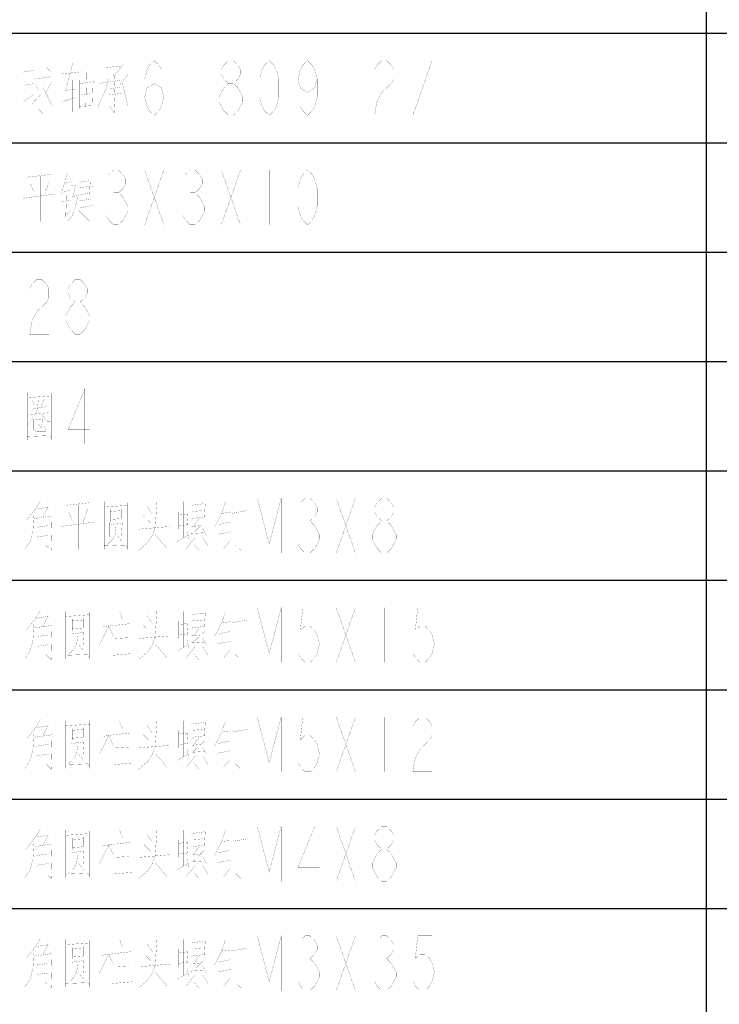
# Model space of a CAD drawing. Header units: millimetres. Extents: x 0 to 8480361154, y -14382841229 to 497.
# Tile 21 of 24: x 678 to 723, y 372 to 435. Entities that reach past the tile are written whole.
import ezdxf

# ---------------------------------------------------------------- set-up
doc = ezdxf.new("R2010")
doc.units = ezdxf.units.MM
doc.header["$LTSCALE"] = 16.335
doc.layers.get('0').update_dxf_attribs({"linetype": 'CONTINUOUS'})
doc.layers.add('040008810005_DXF_TABLE', color=7, linetype='CONTINUOUS')

# ---------------------------------------------------------------- blocks, each defined once
blk = doc.blocks.new('TABLE_BL1', base_point=(609.384, 251.643))
at = {"layer": '040008810005_DXF_TABLE', "color": 2, "linetype": 'Continuous'}
for p, q in [((721.867, 6.643), (721.867, 496.643)), ((634.867, 433.643), (814.867, 433.643)), ((634.867, 426.643), (814.867, 426.643)), ((634.867, 419.643), (814.867, 419.643)), ((634.867, 412.643), (814.867, 412.643)), ((634.867, 405.643), (814.867, 405.643)), ((634.867, 398.643), (814.867, 398.643)), ((634.867, 391.643), (814.867, 391.643)), ((634.867, 384.643), (814.867, 384.643)), ((634.867, 377.643), (814.867, 377.643))]:
    blk.add_line(p, q, dxfattribs=at)
at = {"layer": '040008810005_DXF_TABLE', "color": 5, "linetype": 'Continuous', "const_width": 0.01}
for points in [[(679.45, 428.506), (679.45, 431.723)], [(681.375, 431.78), (680.908, 430.03)], [(682.25, 431.667), (682.192, 429.014)], [(684.467, 431.554), (683.417, 431.441)], [(684.583, 431.667), (684, 430.876), (683.942, 431.046)], [(685.954, 429.559), (686.107, 430.143), (686.567, 430.434), (687.026, 430.143), (687.179, 429.559), (687.026, 428.976), (686.873, 428.684), (686.567, 428.393), (686.26, 428.684), (686.107, 428.976), (685.954, 429.559), (685.954, 430.726), (686.107, 431.309), (686.26, 431.601), (686.567, 431.893), (686.873, 431.601), (687.026, 431.309)], [(689.017, 431.893), (689.017, 428.393)], [(691.313, 430.434), (691.007, 430.726), (690.854, 431.018), (690.854, 431.309), (691.007, 431.601), (691.313, 431.893), (691.62, 431.893), (691.926, 431.601), (692.079, 431.309), (692.079, 431.018), (691.926, 430.726), (691.62, 430.434)], [(693.916, 428.393), (693.61, 428.684), (693.457, 428.976), (693.304, 429.559), (693.304, 430.726), (693.457, 431.309), (693.61, 431.601), (693.916, 431.893), (694.223, 431.601), (694.376, 431.309), (694.529, 430.726), (694.529, 429.559), (694.376, 428.976), (694.223, 428.684), (693.916, 428.393)], [(696.979, 430.726), (696.826, 430.143), (696.367, 429.851), (695.907, 430.143), (695.754, 430.726), (695.907, 431.309), (696.06, 431.601), (696.367, 431.893), (696.673, 431.601), (696.826, 431.309), (696.979, 430.726), (696.979, 429.559), (696.826, 428.976), (696.673, 428.684), (696.367, 428.393), (696.06, 428.684), (695.907, 428.976)], [(700.654, 431.309), (700.807, 431.601), (701.113, 431.893), (701.42, 431.893), (701.726, 431.601), (701.879, 431.309), (701.879, 430.726), (701.726, 430.434), (701.42, 430.143), (701.113, 429.851), (700.807, 429.268), (700.654, 428.393), (701.879, 428.393)], [(703.104, 431.893), (704.329, 431.893), (703.104, 428.393), (704.329, 428.393)], [(678.867, 431.272), (678.167, 431.159)], [(678.517, 431.159), (678.517, 429.522)], [(679.625, 431.497), (679.917, 431.215)], [(680.675, 431.046), (681.725, 431.159)], [(684.875, 430.989), (684.35, 430.368)], [(678.225, 430.312), (678.867, 430.425)], [(680.033, 430.876), (678.925, 430.707)], [(678.983, 430.368), (679.158, 429.973)], [(679.625, 429.804), (679.975, 430.481)], [(681.317, 430.651), (681.317, 428.618)], [(681.783, 428.844), (681.783, 430.651)], [(681.783, 430.425), (682.6, 430.538)], [(682.658, 430.594), (682.6, 428.844)], [(683.65, 430.707), (683.475, 430.086), (682.95, 428.901)], [(683.592, 430.538), (683.067, 430.425)], [(684, 430.876), (684.058, 429.691), (684, 428.562), (683.708, 429.014)], [(683.767, 430.538), (684.35, 430.651)], [(684.525, 430.481), (684.875, 429.014), (685.167, 429.014)], [(691.313, 428.393), (691.007, 428.684), (690.854, 428.976), (690.701, 429.268), (690.701, 429.559), (690.854, 429.851), (691.007, 430.143), (691.313, 430.434), (691.62, 430.434), (691.926, 430.143), (692.079, 429.851), (692.232, 429.559), (692.232, 429.268), (692.079, 428.976), (691.926, 428.684), (691.62, 428.393), (691.313, 428.393)], [(678.867, 429.747), (678.167, 429.239)], [(679.275, 429.691), (678.75, 429.126)], [(679.45, 430.199), (680.033, 429.014), (680.267, 429.014)], [(680.85, 429.973), (681.608, 430.086)], [(681.9, 429.691), (682.483, 429.804)], [(683.592, 429.691), (684.525, 429.804)], [(684.35, 430.199), (683.708, 430.086)], [(698.357, 430.143), (699.276, 430.143)], [(681.608, 429.578), (680.617, 429.239)], [(679.45, 428.506), (679.1, 428.844)], [(681.783, 428.957), (682.6, 429.014)], [(681.025, 424.723), (680.617, 423.368)], [(682.133, 424.667), (682.133, 421.901)], [(683.657, 424.601), (683.963, 424.893), (684.27, 424.893), (684.576, 424.601), (684.729, 424.309), (684.729, 424.018), (684.576, 423.726), (684.27, 423.434), (684.576, 423.143), (684.729, 422.851), (684.882, 422.559), (684.882, 422.268), (684.729, 421.976), (684.576, 421.684), (684.27, 421.393), (683.963, 421.393), (683.657, 421.684), (683.504, 421.976)], [(685.954, 424.893), (687.179, 421.393)], [(685.954, 421.393), (687.179, 424.893)], [(688.557, 424.601), (688.863, 424.893), (689.17, 424.893), (689.476, 424.601), (689.629, 424.309), (689.629, 424.018), (689.476, 423.726), (689.17, 423.434), (689.476, 423.143), (689.629, 422.851), (689.782, 422.559), (689.782, 422.268), (689.629, 421.976), (689.476, 421.684), (689.17, 421.393), (688.863, 421.393), (688.557, 421.684), (688.404, 421.976)], [(690.854, 424.893), (692.079, 421.393)], [(690.854, 421.393), (692.079, 424.893)], [(693.916, 424.893), (693.916, 421.393)], [(696.367, 421.393), (696.06, 421.684), (695.907, 421.976), (695.754, 422.559), (695.754, 423.726), (695.907, 424.309), (696.06, 424.601), (696.367, 424.893), (696.673, 424.601), (696.826, 424.309), (696.979, 423.726), (696.979, 422.559), (696.826, 421.976), (696.673, 421.684), (696.367, 421.393)], [(678.458, 424.441), (679.975, 424.61)], [(678.633, 424.046), (678.867, 423.481)], [(679.275, 424.497), (679.275, 421.618)], [(679.567, 423.368), (679.858, 424.215)], [(680.85, 424.046), (681.258, 424.159)], [(681.55, 423.989), (681.375, 423.199)], [(681.725, 424.102), (682.425, 424.215)], [(682.483, 424.272), (682.425, 423.425)], [(680.267, 423.368), (678.167, 423.086)], [(680.733, 423.481), (681.2, 423.594)], [(680.967, 423.481), (680.908, 421.957)], [(681.2, 423.876), (681.492, 423.933)], [(681.725, 423.764), (682.716, 423.876)], [(682.483, 423.425), (681.783, 423.312)], [(683.963, 423.434), (684.27, 423.434)], [(688.863, 423.434), (689.17, 423.434)], [(680.675, 422.86), (681.2, 422.973)], [(681.725, 423.312), (681.492, 422.465), (681.317, 421.957), (681.025, 421.618)], [(681.317, 423.199), (681.667, 423.256)], [(681.317, 422.747), (682.425, 421.618), (682.716, 421.618)], [(681.783, 422.917), (682.483, 423.03)], [(680.85, 421.901), (681.2, 422.296)], [(681.783, 422.465), (682.658, 422.635)], [(678.604, 417.309), (678.757, 417.601), (679.063, 417.893), (679.37, 417.893), (679.676, 417.601), (679.829, 417.309), (679.829, 416.726), (679.676, 416.434), (679.37, 416.143), (679.063, 415.851), (678.757, 415.268), (678.604, 414.393), (679.829, 414.393)], [(681.513, 416.434), (681.207, 416.726), (681.054, 417.018), (681.054, 417.309), (681.207, 417.601), (681.513, 417.893), (681.82, 417.893), (682.126, 417.601), (682.279, 417.309), (682.279, 417.018), (682.126, 416.726), (681.82, 416.434)], [(681.513, 414.393), (681.207, 414.684), (681.054, 414.976), (680.901, 415.268), (680.901, 415.559), (681.054, 415.851), (681.207, 416.143), (681.513, 416.434), (681.82, 416.434), (682.126, 416.143), (682.279, 415.851), (682.432, 415.559), (682.432, 415.268), (682.279, 414.976), (682.126, 414.684), (681.82, 414.393), (681.513, 414.393)], [(682.126, 407.393), (682.126, 410.893), (681.054, 408.268), (682.432, 408.268)], [(678.458, 410.667), (678.458, 407.618)], [(678.458, 410.328), (679.975, 410.441)], [(679.158, 410.272), (679.1, 409.651), (678.983, 409.312), (678.458, 408.522)], [(678.75, 410.159), (678.925, 409.82)], [(679.333, 409.764), (679.567, 410.272)], [(679.975, 410.61), (679.975, 407.618)], [(678.75, 409.594), (679.683, 409.764)], [(678.517, 409.256), (679.858, 409.368)], [(678.867, 408.973), (678.867, 408.296), (679.042, 408.183), (679.625, 408.183), (679.567, 408.522)], [(679.45, 408.973), (678.867, 408.917)], [(679.45, 408.973), (679.333, 408.409), (679.158, 408.635)], [(679.333, 409.312), (679.741, 408.804), (679.917, 408.804)], [(678.458, 407.844), (679.858, 407.901), (679.975, 407.731)], [(693.151, 400.393), (693.151, 403.893), (693.916, 400.976), (694.682, 403.893), (694.682, 400.393)], [(695.907, 403.601), (696.213, 403.893), (696.52, 403.893), (696.826, 403.601), (696.979, 403.309), (696.979, 403.018), (696.826, 402.726), (696.52, 402.434), (696.826, 402.143), (696.979, 401.851), (697.132, 401.559), (697.132, 401.268), (696.979, 400.976), (696.826, 400.684), (696.52, 400.393), (696.213, 400.393), (695.907, 400.684), (695.754, 400.976)], [(698.204, 403.893), (699.429, 400.393)], [(698.204, 400.393), (699.429, 403.893)], [(701.113, 402.434), (700.807, 402.726), (700.654, 403.018), (700.654, 403.309), (700.807, 403.601), (701.113, 403.893), (701.42, 403.893), (701.726, 403.601), (701.879, 403.309), (701.879, 403.018), (701.726, 402.726), (701.42, 402.434)], [(679.275, 403.723), (678.983, 403.215), (678.4, 402.481)], [(679.042, 403.215), (679.741, 403.328)], [(679.8, 403.385), (679.45, 402.707)], [(680.908, 403.441), (682.425, 403.61)], [(681.725, 403.497), (681.725, 400.618)], [(682.017, 402.368), (682.308, 403.215)], [(683.358, 403.667), (683.358, 400.618)], [(683.358, 403.328), (684.875, 403.441)], [(684.467, 403.215), (684.467, 402.594)], [(684.875, 403.61), (684.875, 400.618)], [(686.742, 403.723), (686.625, 402.03), (686.45, 401.522), (686.158, 401.07), (685.575, 400.562)], [(686.1, 403.385), (686.45, 402.876)], [(688.433, 403.667), (688.433, 401.352)], [(688.958, 403.667), (688.958, 402.368)], [(688.958, 403.441), (689.775, 403.554)], [(689.367, 403.497), (689.367, 402.651)], [(689.833, 403.667), (689.775, 402.707)], [(691.117, 403.667), (690.883, 402.933), (690.417, 402.03)], [(678.867, 402.764), (678.808, 401.804), (678.633, 401.126), (678.283, 400.618)], [(678.867, 402.594), (680.033, 402.764)], [(679.392, 400.731), (679.392, 402.651)], [(680.033, 402.82), (679.975, 400.562), (679.625, 400.901)], [(681.083, 403.046), (681.317, 402.481)], [(683.767, 403.159), (683.767, 402.425)], [(683.767, 403.046), (684.467, 403.102)], [(683.767, 402.538), (684.467, 402.594)], [(686.333, 402.312), (685.867, 402.764)], [(688.142, 403.046), (688.142, 401.917)], [(688.142, 402.82), (688.725, 402.876)], [(688.725, 402.989), (688.667, 402.199)], [(689.833, 402.707), (688.958, 402.594)], [(689.017, 403.046), (689.658, 403.102)], [(689.425, 402.594), (689.075, 402.086)], [(690.883, 402.933), (691.408, 402.989)], [(691.525, 402.933), (692.517, 403.102)], [(692.108, 403.046), (692.108, 400.562), (691.758, 400.901)], [(679.042, 402.03), (679.8, 402.143)], [(682.716, 402.368), (680.617, 402.086)], [(683.708, 402.368), (683.708, 401.409)], [(683.708, 402.199), (684.467, 402.312)], [(684.117, 402.086), (684.058, 401.578)], [(684.525, 402.425), (684.467, 401.522)], [(685.575, 401.917), (687.558, 402.086)], [(688.725, 402.199), (688.142, 402.143)], [(688.958, 402.086), (689.542, 402.143)], [(689.775, 402.368), (689.017, 401.635)], [(689.658, 401.973), (689.892, 401.522)], [(690.65, 402.199), (691.408, 402.368)], [(691, 402.312), (691, 400.675), (691.408, 401.183)], [(696.213, 402.434), (696.52, 402.434)], [(701.113, 400.393), (700.807, 400.684), (700.654, 400.976), (700.501, 401.268), (700.501, 401.559), (700.654, 401.851), (700.807, 402.143), (701.113, 402.434), (701.42, 402.434), (701.726, 402.143), (701.879, 401.851), (702.032, 401.559), (702.032, 401.268), (701.879, 400.976), (701.726, 400.684), (701.42, 400.393), (701.113, 400.393)], [(679.8, 401.522), (679.042, 401.409)], [(684.058, 401.578), (683.883, 401.239), (683.533, 400.901)], [(684.175, 401.522), (684.525, 401.126)], [(686.625, 401.578), (687.383, 400.675)], [(688.025, 401.126), (688.725, 401.522)], [(689.192, 401.409), (688.608, 400.675)], [(688.667, 401.804), (688.783, 401.296)], [(688.9, 401.635), (689.775, 401.691)], [(689.425, 401.691), (689.425, 400.562), (689.133, 400.901)], [(689.658, 401.409), (690.008, 400.844)], [(690.592, 401.578), (691.467, 401.747)], [(683.358, 400.844), (684.758, 400.901), (684.875, 400.731)], [(693.151, 393.393), (693.151, 396.893), (693.916, 393.976), (694.682, 396.893), (694.682, 393.393)], [(679.275, 396.723), (678.983, 396.215), (678.4, 395.481)], [(679.042, 396.215), (679.741, 396.328)], [(679.8, 396.385), (679.45, 395.707)], [(680.908, 396.667), (680.908, 393.618)], [(680.908, 396.328), (682.425, 396.441)], [(682.425, 396.61), (682.425, 393.618)], [(683.65, 396.723), (683.65, 393.618)], [(684.35, 396.667), (684.525, 396.159)], [(686.742, 396.723), (686.625, 395.03), (686.45, 394.522), (686.158, 394.07), (685.575, 393.562)], [(686.1, 396.385), (686.45, 395.876)], [(688.433, 396.667), (688.433, 394.352)], [(688.958, 396.667), (688.958, 395.368)], [(688.958, 396.441), (689.775, 396.554)], [(689.367, 396.497), (689.367, 395.651)], [(689.833, 396.667), (689.775, 395.707)], [(691.117, 396.667), (690.883, 395.933), (690.417, 395.03)], [(696.979, 396.893), (696.06, 396.893), (695.907, 395.434), (696.213, 395.726), (696.52, 395.726), (696.826, 395.434), (696.979, 395.143), (697.132, 394.559), (696.979, 393.976), (696.826, 393.684), (696.52, 393.393), (696.213, 393.393), (695.907, 393.684), (695.754, 393.976)], [(698.204, 396.893), (699.429, 393.393)], [(698.204, 393.393), (699.429, 396.893)], [(701.267, 396.893), (701.267, 393.393)], [(704.329, 396.893), (703.41, 396.893), (703.257, 395.434), (703.563, 395.726), (703.87, 395.726), (704.176, 395.434), (704.329, 395.143), (704.482, 394.559), (704.329, 393.976), (704.176, 393.684), (703.87, 393.393), (703.563, 393.393), (703.257, 393.684), (703.104, 393.976)], [(678.867, 395.764), (678.808, 394.804), (678.633, 394.126), (678.283, 393.618)], [(678.867, 395.594), (680.033, 395.764)], [(679.392, 393.731), (679.392, 395.651)], [(680.033, 395.82), (679.975, 393.562), (679.625, 393.901)], [(681.317, 396.159), (681.317, 395.425)], [(681.317, 396.046), (682.017, 396.102)], [(682.017, 396.215), (682.017, 395.594)], [(683.65, 395.707), (683.067, 394.522)], [(683.242, 395.651), (684, 395.764)], [(683.65, 395.707), (683.942, 395.086)], [(684.058, 395.764), (685.05, 395.876)], [(684.525, 395.82), (684.525, 393.901)], [(686.333, 395.312), (685.867, 395.764)], [(688.142, 396.046), (688.142, 394.917)], [(688.142, 395.82), (688.725, 395.876)], [(688.725, 395.989), (688.667, 395.199)], [(689.833, 395.707), (688.958, 395.594)], [(689.017, 396.046), (689.658, 396.102)], [(690.883, 395.933), (691.408, 395.989)], [(691.525, 395.933), (692.517, 396.102)], [(692.108, 396.046), (692.108, 393.562), (691.758, 393.901)], [(679.042, 395.03), (679.8, 395.143)], [(681.258, 395.368), (681.258, 394.409)], [(681.258, 395.199), (682.017, 395.312)], [(681.317, 395.538), (682.017, 395.594)], [(681.667, 395.086), (681.608, 394.578)], [(682.075, 395.425), (682.017, 394.522)], [(685.575, 394.917), (687.558, 395.086)], [(688.725, 395.199), (688.142, 395.143)], [(688.958, 395.086), (689.542, 395.143)], [(689.775, 395.368), (689.017, 394.635)], [(689.425, 395.594), (689.075, 395.086)], [(690.65, 395.199), (691.408, 395.368)], [(691, 395.312), (691, 393.675), (691.408, 394.183)], [(679.8, 394.522), (679.042, 394.409)], [(681.608, 394.578), (681.433, 394.239), (681.083, 393.901)], [(681.725, 394.522), (682.075, 394.126)], [(684.058, 394.917), (684.933, 394.973)], [(686.625, 394.578), (687.383, 393.675)], [(688.025, 394.126), (688.725, 394.522)], [(689.192, 394.409), (688.608, 393.675)], [(688.667, 394.804), (688.783, 394.296)], [(688.9, 394.635), (689.775, 394.691)], [(689.425, 394.691), (689.425, 393.562), (689.133, 393.901)], [(689.658, 394.973), (689.892, 394.522)], [(689.658, 394.409), (690.008, 393.844)], [(690.592, 394.578), (691.467, 394.747)], [(680.908, 393.844), (682.308, 393.901), (682.425, 393.731)], [(683.883, 393.844), (685.167, 393.957)], [(679.275, 389.723), (678.983, 389.215), (678.4, 388.481)], [(679.8, 389.385), (679.45, 388.707)], [(680.908, 389.667), (680.908, 386.618)], [(680.908, 389.328), (682.425, 389.441)], [(682.425, 389.61), (682.425, 386.618)], [(683.65, 389.723), (683.65, 386.618)], [(684.35, 389.667), (684.525, 389.159)], [(686.742, 389.723), (686.625, 388.03), (686.45, 387.522), (686.158, 387.07), (685.575, 386.562)], [(686.1, 389.385), (686.45, 388.876)], [(688.433, 389.667), (688.433, 387.352)], [(688.958, 389.667), (688.958, 388.368)], [(688.958, 389.441), (689.775, 389.554)], [(689.367, 389.497), (689.367, 388.651)], [(689.833, 389.667), (689.775, 388.707)], [(691.117, 389.667), (690.883, 388.933), (690.417, 388.03)], [(693.151, 386.393), (693.151, 389.893), (693.916, 386.976), (694.682, 389.893), (694.682, 386.393)], [(696.979, 389.893), (696.06, 389.893), (695.907, 388.434), (696.213, 388.726), (696.52, 388.726), (696.826, 388.434), (696.979, 388.143), (697.132, 387.559), (696.979, 386.976), (696.826, 386.684), (696.52, 386.393), (696.213, 386.393), (695.907, 386.684), (695.754, 386.976)], [(698.204, 389.893), (699.429, 386.393)], [(698.204, 386.393), (699.429, 389.893)], [(701.267, 389.893), (701.267, 386.393)], [(703.104, 389.309), (703.257, 389.601), (703.563, 389.893), (703.87, 389.893), (704.176, 389.601), (704.329, 389.309), (704.329, 388.726), (704.176, 388.434), (703.87, 388.143), (703.563, 387.851), (703.257, 387.268), (703.104, 386.393), (704.329, 386.393)], [(678.867, 388.764), (678.808, 387.804), (678.633, 387.126), (678.283, 386.618)], [(678.867, 388.594), (680.033, 388.764)], [(679.042, 389.215), (679.741, 389.328)], [(680.033, 388.82), (679.975, 386.562), (679.625, 386.901)], [(681.317, 389.159), (681.317, 388.425)], [(681.317, 389.046), (682.017, 389.102)], [(682.017, 389.215), (682.017, 388.594)], [(683.65, 388.707), (683.067, 387.522)], [(683.242, 388.651), (684, 388.764)], [(683.65, 388.707), (683.942, 388.086)], [(684.058, 388.764), (685.05, 388.876)], [(684.525, 388.82), (684.525, 386.901)], [(686.333, 388.312), (685.867, 388.764)], [(688.142, 389.046), (688.142, 387.917)], [(688.142, 388.82), (688.725, 388.876)], [(688.725, 388.989), (688.667, 388.199)], [(689.833, 388.707), (688.958, 388.594)], [(689.017, 389.046), (689.658, 389.102)], [(690.883, 388.933), (691.408, 388.989)], [(691.525, 388.933), (692.517, 389.102)], [(692.108, 389.046), (692.108, 386.562), (691.758, 386.901)], [(679.042, 388.03), (679.8, 388.143)], [(679.392, 386.731), (679.392, 388.651)], [(681.258, 388.368), (681.258, 387.409)], [(681.258, 388.199), (682.017, 388.312)], [(681.317, 388.538), (682.017, 388.594)], [(681.667, 388.086), (681.608, 387.578)], [(682.075, 388.425), (682.017, 387.522)], [(685.575, 387.917), (687.558, 388.086)], [(688.725, 388.199), (688.142, 388.143)], [(688.958, 388.086), (689.542, 388.143)], [(689.775, 388.368), (689.017, 387.635)], [(689.425, 388.594), (689.075, 388.086)], [(690.65, 388.199), (691.408, 388.368)], [(691, 388.312), (691, 386.675), (691.408, 387.183)], [(679.8, 387.522), (679.042, 387.409)], [(681.608, 387.578), (681.433, 387.239), (681.083, 386.901)], [(681.725, 387.522), (682.075, 387.126)], [(684.058, 387.917), (684.933, 387.973)], [(686.625, 387.578), (687.383, 386.675)], [(688.025, 387.126), (688.725, 387.522)], [(688.667, 387.804), (688.783, 387.296)], [(688.9, 387.635), (689.775, 387.691)], [(689.425, 387.691), (689.425, 386.562), (689.133, 386.901)], [(689.658, 387.973), (689.892, 387.522)], [(690.592, 387.578), (691.467, 387.747)], [(680.908, 386.844), (682.308, 386.901), (682.425, 386.731)], [(683.883, 386.844), (685.167, 386.957)], [(689.192, 387.409), (688.608, 386.675)], [(689.658, 387.409), (690.008, 386.844)], [(679.275, 382.723), (678.983, 382.215), (678.4, 381.481)], [(680.908, 382.667), (680.908, 379.618)], [(680.908, 382.328), (682.425, 382.441)], [(682.425, 382.61), (682.425, 379.618)], [(683.65, 382.723), (683.65, 379.618)], [(684.35, 382.667), (684.525, 382.159)], [(686.742, 382.723), (686.625, 381.03), (686.45, 380.522), (686.158, 380.07), (685.575, 379.562)], [(688.433, 382.667), (688.433, 380.352)], [(688.958, 382.667), (688.958, 381.368)], [(688.958, 382.441), (689.775, 382.554)], [(689.367, 382.497), (689.367, 381.651)], [(689.833, 382.667), (689.775, 381.707)], [(691.117, 382.667), (690.883, 381.933), (690.417, 381.03)], [(693.151, 379.393), (693.151, 382.893), (693.916, 379.976), (694.682, 382.893), (694.682, 379.393)], [(696.826, 379.393), (696.826, 382.893), (695.754, 380.268), (697.132, 380.268)], [(698.204, 382.893), (699.429, 379.393)], [(698.204, 379.393), (699.429, 382.893)], [(701.113, 381.434), (700.807, 381.726), (700.654, 382.018), (700.654, 382.309), (700.807, 382.601), (701.113, 382.893), (701.42, 382.893), (701.726, 382.601), (701.879, 382.309), (701.879, 382.018), (701.726, 381.726), (701.42, 381.434)], [(679.042, 382.215), (679.741, 382.328)], [(679.8, 382.385), (679.45, 381.707)], [(680.033, 381.82), (679.975, 379.562), (679.625, 379.901)], [(681.317, 382.159), (681.317, 381.425)], [(681.317, 382.046), (682.017, 382.102)], [(682.017, 382.215), (682.017, 381.594)], [(684.058, 381.764), (685.05, 381.876)], [(684.525, 381.82), (684.525, 379.901)], [(686.1, 382.385), (686.45, 381.876)], [(688.142, 382.046), (688.142, 380.917)], [(688.142, 381.82), (688.725, 381.876)], [(688.725, 381.989), (688.667, 381.199)], [(689.017, 382.046), (689.658, 382.102)], [(690.883, 381.933), (691.408, 381.989)], [(691.525, 381.933), (692.517, 382.102)], [(692.108, 382.046), (692.108, 379.562), (691.758, 379.901)], [(678.867, 381.764), (678.808, 380.804), (678.633, 380.126), (678.283, 379.618)], [(678.867, 381.594), (680.033, 381.764)], [(679.392, 379.731), (679.392, 381.651)], [(681.258, 381.368), (681.258, 380.409)], [(681.258, 381.199), (682.017, 381.312)], [(681.317, 381.538), (682.017, 381.594)], [(682.075, 381.425), (682.017, 380.522)], [(683.65, 381.707), (683.067, 380.522)], [(683.242, 381.651), (684, 381.764)], [(683.65, 381.707), (683.942, 381.086)], [(686.333, 381.312), (685.867, 381.764)], [(688.725, 381.199), (688.142, 381.143)], [(689.833, 381.707), (688.958, 381.594)], [(689.775, 381.368), (689.017, 380.635)], [(689.425, 381.594), (689.075, 381.086)], [(690.65, 381.199), (691.408, 381.368)], [(691, 381.312), (691, 379.675), (691.408, 380.183)], [(701.113, 379.393), (700.807, 379.684), (700.654, 379.976), (700.501, 380.268), (700.501, 380.559), (700.654, 380.851), (700.807, 381.143), (701.113, 381.434), (701.42, 381.434), (701.726, 381.143), (701.879, 380.851), (702.032, 380.559), (702.032, 380.268), (701.879, 379.976), (701.726, 379.684), (701.42, 379.393), (701.113, 379.393)], [(679.042, 381.03), (679.8, 381.143)], [(679.8, 380.522), (679.042, 380.409)], [(681.608, 380.578), (681.433, 380.239), (681.083, 379.901)], [(681.667, 381.086), (681.608, 380.578)], [(681.725, 380.522), (682.075, 380.126)], [(684.058, 380.917), (684.933, 380.973)], [(685.575, 380.917), (687.558, 381.086)], [(686.625, 380.578), (687.383, 379.675)], [(688.025, 380.126), (688.725, 380.522)], [(688.667, 380.804), (688.783, 380.296)], [(688.9, 380.635), (689.775, 380.691)], [(688.958, 381.086), (689.542, 381.143)], [(689.425, 380.691), (689.425, 379.562), (689.133, 379.901)], [(689.658, 380.973), (689.892, 380.522)], [(690.592, 380.578), (691.467, 380.747)], [(680.908, 379.844), (682.308, 379.901), (682.425, 379.731)], [(683.883, 379.844), (685.167, 379.957)], [(689.192, 380.409), (688.608, 379.675)], [(689.658, 380.409), (690.008, 379.844)], [(679.275, 375.723), (678.983, 375.215), (678.4, 374.481)], [(680.908, 375.667), (680.908, 372.618)], [(682.425, 375.61), (682.425, 372.618)], [(683.65, 375.723), (683.65, 372.618)], [(684.35, 375.667), (684.525, 375.159)], [(686.742, 375.723), (686.625, 374.03), (686.45, 373.522), (686.158, 373.07), (685.575, 372.562)], [(688.433, 375.667), (688.433, 373.352)], [(688.958, 375.667), (688.958, 374.368)], [(688.958, 375.441), (689.775, 375.554)], [(689.367, 375.497), (689.367, 374.651)], [(689.833, 375.667), (689.775, 374.707)], [(691.117, 375.667), (690.883, 374.933), (690.417, 374.03)], [(693.151, 372.393), (693.151, 375.893), (693.916, 372.976), (694.682, 375.893), (694.682, 372.393)], [(695.907, 375.601), (696.213, 375.893), (696.52, 375.893), (696.826, 375.601), (696.979, 375.309), (696.979, 375.018), (696.826, 374.726), (696.52, 374.434), (696.826, 374.143), (696.979, 373.851), (697.132, 373.559), (697.132, 373.268), (696.979, 372.976), (696.826, 372.684), (696.52, 372.393), (696.213, 372.393), (695.907, 372.684), (695.754, 372.976)], [(698.204, 375.893), (699.429, 372.393)], [(698.204, 372.393), (699.429, 375.893)], [(700.807, 375.601), (701.113, 375.893), (701.42, 375.893), (701.726, 375.601), (701.879, 375.309), (701.879, 375.018), (701.726, 374.726), (701.42, 374.434), (701.726, 374.143), (701.879, 373.851), (702.032, 373.559), (702.032, 373.268), (701.879, 372.976), (701.726, 372.684), (701.42, 372.393), (701.113, 372.393), (700.807, 372.684), (700.654, 372.976)], [(704.329, 375.893), (703.41, 375.893), (703.257, 374.434), (703.563, 374.726), (703.87, 374.726), (704.176, 374.434), (704.329, 374.143), (704.482, 373.559), (704.329, 372.976), (704.176, 372.684), (703.87, 372.393), (703.563, 372.393), (703.257, 372.684), (703.104, 372.976)], [(679.042, 375.215), (679.741, 375.328)], [(679.8, 375.385), (679.45, 374.707)], [(680.908, 375.328), (682.425, 375.441)], [(681.317, 375.159), (681.317, 374.425)], [(681.317, 375.046), (682.017, 375.102)], [(682.017, 375.215), (682.017, 374.594)], [(684.058, 374.764), (685.05, 374.876)], [(686.1, 375.385), (686.45, 374.876)], [(688.142, 375.046), (688.142, 373.917)], [(688.142, 374.82), (688.725, 374.876)], [(688.725, 374.989), (688.667, 374.199)], [(689.017, 375.046), (689.658, 375.102)], [(690.883, 374.933), (691.408, 374.989)], [(691.525, 374.933), (692.517, 375.102)], [(692.108, 375.046), (692.108, 372.562), (691.758, 372.901)], [(678.867, 374.764), (678.808, 373.804), (678.633, 373.127), (678.283, 372.618)], [(678.867, 374.594), (680.033, 374.764)], [(679.392, 372.731), (679.392, 374.651)], [(680.033, 374.82), (679.975, 372.562), (679.625, 372.901)], [(681.258, 374.368), (681.258, 373.409)], [(681.258, 374.199), (682.017, 374.312)], [(681.317, 374.538), (682.017, 374.594)], [(682.075, 374.425), (682.017, 373.522)], [(683.65, 374.707), (683.067, 373.522)], [(683.242, 374.651), (684, 374.764)], [(683.65, 374.707), (683.942, 374.086)], [(684.525, 374.82), (684.525, 372.901)], [(686.333, 374.312), (685.867, 374.764)], [(689.833, 374.707), (688.958, 374.594)], [(689.775, 374.368), (689.017, 373.635)], [(689.425, 374.594), (689.075, 374.086)], [(690.65, 374.199), (691.408, 374.368)], [(691, 374.312), (691, 372.675), (691.408, 373.183)], [(696.213, 374.434), (696.52, 374.434)], [(701.113, 374.434), (701.42, 374.434)], [(679.042, 374.03), (679.8, 374.143)], [(681.667, 374.086), (681.608, 373.578)], [(684.058, 373.917), (684.933, 373.973)], [(685.575, 373.917), (687.558, 374.086)], [(688.725, 374.199), (688.142, 374.143)], [(688.667, 373.804), (688.783, 373.296)], [(688.9, 373.635), (689.775, 373.691)], [(688.958, 374.086), (689.542, 374.143)], [(689.425, 373.691), (689.425, 372.562), (689.133, 372.901)], [(689.658, 373.973), (689.892, 373.522)], [(690.592, 373.578), (691.467, 373.747)], [(679.8, 373.522), (679.042, 373.409)], [(681.608, 373.578), (681.433, 373.239), (681.083, 372.901)], [(681.725, 373.522), (682.075, 373.127)], [(683.883, 372.844), (685.167, 372.957)], [(686.625, 373.578), (687.383, 372.675)], [(688.025, 373.127), (688.725, 373.522)], [(689.192, 373.409), (688.608, 372.675)], [(689.658, 373.409), (690.008, 372.844)], [(680.908, 372.844), (682.308, 372.901), (682.425, 372.731)]]:
    blk.add_lwpolyline(points, dxfattribs=at)

msp = doc.modelspace()

# ---------------------------------------------------------------- block references
msp.add_blockref('TABLE_BL1', (609.384, 251.6426))

doc.saveas('drawing.dxf')
